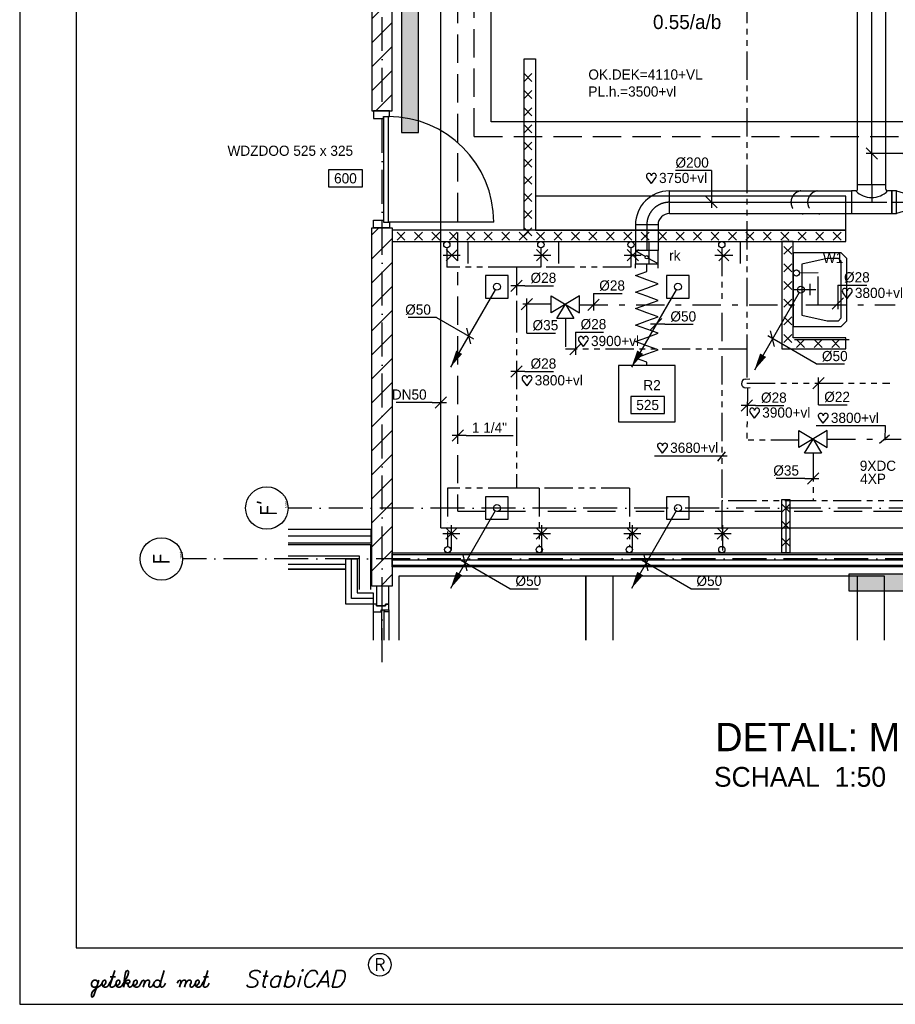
# Model space of a CAD drawing. Extents: x 25315 to 170951, y 867852 to 951952.
# Tile 1 of 119: x 25315 to 40797, y 867852 to 885252. Entities that reach past the tile are written whole.
import ezdxf
from ezdxf.enums import TextEntityAlignment as Align

# ---------------------------------------------------------------- set-up
doc = ezdxf.new("R2010")
doc.units = 0
doc.header["$LTSCALE"] = 100
for name, pattern in [('2322107', [2000, 1000, 1000]), ('2322108', [7, 5, -2]), ('2322109', [10, 5, -2, 1, -2]), ('2322110', [10, 5, -1, 1, -1, 1, -1]), ('2322111', [12, 5, -1, 1, -1, 1, -1, 1, -1]), ('CENTER2', [11.25, 7.5, -1.25, 1.25, -1.25]), ('CENTER4', [5, 3.125, -0.625, 0.625, -0.625]), ('DASHDOT', [9, 6, -1.5, 0, -1.5]), ('LURETOUR', [6, 4, -2])]:
    doc.linetypes.add(name, pattern=pattern)
doc.layers.get('0').update_dxf_attribs({"linetype": 'CONTINUOUS'})
for name, color, linetype in [('00KAD025', 2, 'CONTINUOUS'), ('00KAD070', 5, 'CONTINUOUS'), ('AL$7----_STRAMIEN', 1, 'DASHDOT'), ('ALN-----_BLOCKNAAM', 2, 'CONTINUOUS'), ('ALXAC---_LICHTBETON', 1, 'CONTINUOUS'), ('BOUW', 8, 'CONTINUOUS'), ('WL5233--', 4, 'CONTINUOUS'), ('WL524---', 4, 'CONTINUOUS'), ('WL531---', 4, 'CONTINUOUS'), ('WL532---', 4, 'CONTINUOUS'), ('WL5327--', 4, 'CONTINUOUS'), ('WL561---', 4, 'CONTINUOUS'), ('WL561---_AANVOER', 4, 'CONTINUOUS'), ('WL561---_RETOUR', 4, 'CONTINUOUS'), ('WL570---', 3, 'CONTINUOUS'), ('WL570---_HARTLIJN', 7, 'CONTINUOUS'), ('WL570---_RETOUR', 3, 'CONTINUOUS'), ('WM524---', 1, 'CONTINUOUS'), ('WM531---', 1, 'CONTINUOUS'), ('WM532---', 1, 'CONTINUOUS'), ('WM5327--', 1, 'CONTINUOUS'), ('WM561---', 1, 'CONTINUOUS'), ('WM570---', 1, 'CONTINUOUS')]:
    doc.layers.add(name, color=color, linetype=linetype)
doc.styles.add('BURO-018', font='BUROFONT.shx', dxfattribs={"height": 180})
doc.styles.add('BURO-025', font='BUROFONT.shx', dxfattribs={"height": 250})
doc.styles.add('BURO-035', font='BUROFONT.shx', dxfattribs={"height": 350})
doc.styles.add('BURO-050', font='BUROFONT.shx', dxfattribs={"height": 500})
doc.styles.add('ROMANS', font='romans', dxfattribs={"oblique": 15})
doc.styles.add('SCRIPTS', font='scripts')
doc.styles.get("Standard").update_dxf_attribs({"font": 'ISOCP'})
pattern_1 = [(45, (-3313.17, 792288.78), (-212.132, 212.132), [])]

# ---------------------------------------------------------------- blocks, each defined once
blk = doc.blocks.new('LU-1D-T-5A-C8FA5A1639D')
at = {"color": 0, "linetype": 'CONTINUOUS'}
for p, q in [((-141, 100), (-177.8, 100)), ((-177.8, 100), (-177.8, -100)), ((-125, 116), (-125, 157.3)), ((-125, 157.3), (125, 157.3)), ((125, 116), (125, 157.3)), ((177.8, 100), (141, 100)), ((177.8, -100), (177.8, 100)), ((-177.8, -100), (177.8, -100))]:
    blk.add_line(p, q, dxfattribs=at)
at = {"color": 0, "linetype": 'CONTINUOUS', "flags": 128}
for points in [[(-141, 100, 0.02182), (-139.2, 100.1, 0.037214), (-138.2, 100.2, 0.006436), (-136.1, 100.8, 0.02182), (-135.5, 101, 0.02182), (-134.2, 101.5, 0.02182), (-133, 102.1, 0.02182), (-131.8, 102.9, 0.02182), (-130.7, 103.7, 0.02182), (-129.7, 104.7, 0.02182), (-128.7, 105.7, 0.02182), (-127.9, 106.8, 0.02182), (-127.1, 108, 0.02182), (-126.5, 109.2, 0.02182), (-126, 110.5, 0.02182), (-125.8, 111.1, 0.006436), (-125.2, 113.2, 0.037214), (-125.1, 114.2, 0.02182), (-125, 116)], [(125, 116, 0.02182), (125.1, 114.2, 0.037214), (125.2, 113.2, 0.006436), (125.8, 111.1, 0.02182), (126, 110.5, 0.02182), (126.5, 109.2, 0.02182), (127.1, 108, 0.02182), (127.9, 106.8, 0.02182), (128.7, 105.7, 0.02182), (129.7, 104.7, 0.02182), (130.7, 103.7, 0.02182), (131.8, 102.9, 0.02182), (133, 102.1, 0.02182), (134.2, 101.5, 0.02182), (135.5, 101, 0.02182), (136.1, 100.8, 0.006436), (138.2, 100.2, 0.037214), (139.2, 100.1, 0.02182), (141, 100)]]:
    blk.add_lwpolyline(points, format="xyb", dxfattribs=at)
at = {"color": 0, "linetype": 'CONTINUOUS'}
blk.add_arc((0, 241), 199.4, 225, 315, dxfattribs=at)
at = {"layer": 'WL570---_HARTLIJN', "linetype": 'CENTER4'}
for p, q in [((0, 157.3), (0, 0)), ((-177.8, 0), (177.8, 0))]:
    blk.add_line(p, q, dxfattribs=at)
blk = doc.blocks.new('LU-1D-K-FA')
at = {"color": 0, "linetype": 'CONTINUOUS'}
for p, q in [((-0.5, 125), (0.5, 125)), ((-0.5, -125), (0.5, -125))]:
    blk.add_line(p, q, dxfattribs=at)
at = {"layer": 'WL570---_HARTLIJN', "linetype": 'CENTER2'}
blk.add_line((-0.5, 0), (0.5, 0), dxfattribs=at)
blk = doc.blocks.new('*U279')
at = {"layer": 'ALXAC---_LICHTBETON', "color": 0}
for p, q in [((17649.8, 44834.1), (17719.8, 44904.1)), ((17719.8, 44834.1), (17649.8, 44904.1)), ((17804, 44834.1), (17874, 44904.1)), ((17874, 44834.1), (17804, 44904.1)), ((17958.3, 44834.1), (18028.3, 44904.1)), ((18028.3, 44834.1), (17958.3, 44904.1)), ((18112.5, 44834.1), (18182.5, 44904.1)), ((18182.5, 44834.1), (18112.5, 44904.1)), ((18266.7, 44834.1), (18336.7, 44904.1)), ((18336.7, 44834.1), (18266.7, 44904.1)), ((18420.9, 44834.1), (18490.9, 44904.1)), ((18490.9, 44834.1), (18420.9, 44904.1)), ((18575.2, 44834.1), (18645.2, 44904.1)), ((18645.2, 44834.1), (18575.2, 44904.1)), ((18729.4, 44834.1), (18799.4, 44904.1)), ((18799.4, 44834.1), (18729.4, 44904.1)), ((18883.6, 44834.1), (18953.6, 44904.1)), ((18953.6, 44834.1), (18883.6, 44904.1)), ((19037.9, 44834.1), (19107.9, 44904.1)), ((19107.9, 44834.1), (19037.9, 44904.1)), ((19192.1, 44834.1), (19262.1, 44904.1)), ((19262.1, 44834.1), (19192.1, 44904.1)), ((19346.3, 44834.1), (19416.3, 44904.1)), ((19416.3, 44834.1), (19346.3, 44904.1)), ((19500.6, 44834.1), (19570.6, 44904.1)), ((19570.6, 44834.1), (19500.6, 44904.1)), ((19654.8, 44834.1), (19724.8, 44904.1)), ((19724.8, 44834.1), (19654.8, 44904.1)), ((19809, 44834.1), (19879, 44904.1)), ((19879, 44834.1), (19809, 44904.1)), ((19963.3, 44834.1), (20033.3, 44904.1)), ((20033.3, 44834.1), (19963.3, 44904.1)), ((20117.5, 44834.1), (20187.5, 44904.1)), ((20187.5, 44834.1), (20117.5, 44904.1)), ((20271.7, 44834.1), (20341.7, 44904.1)), ((20341.7, 44834.1), (20271.7, 44904.1)), ((20425.9, 44834.1), (20495.9, 44904.1)), ((20495.9, 44834.1), (20425.9, 44904.1)), ((20580.2, 44834.1), (20650.2, 44904.1)), ((20650.2, 44834.1), (20580.2, 44904.1)), ((20734.4, 44834.1), (20804.4, 44904.1)), ((20804.4, 44834.1), (20734.4, 44904.1)), ((20888.6, 44834.1), (20958.6, 44904.1)), ((20958.6, 44834.1), (20888.6, 44904.1)), ((21042.9, 44834.1), (21112.9, 44904.1)), ((21112.9, 44834.1), (21042.9, 44904.1)), ((21197.1, 44834.1), (21267.1, 44904.1)), ((21267.1, 44834.1), (21197.1, 44904.1)), ((21351.3, 44834.1), (21421.3, 44904.1)), ((21421.3, 44834.1), (21351.3, 44904.1)), ((21505.6, 44834.1), (21575.6, 44904.1)), ((21575.6, 44834.1), (21505.6, 44904.1))]:
    blk.add_line(p, q, dxfattribs=at)
blk = doc.blocks.new('LDV2121')
at = {"color": 0, "linetype": 'CONTINUOUS'}
blk.add_line((-0.25, -0.43), (-6.75, -11.69), dxfattribs=at)
blk.add_lwpolyline([(-6.75, -11.69, 0, 1, 0), (-5.5, -9.53, 1, 1, 0)], format="xyseb", dxfattribs=at)
blk.add_circle((0, 0), 0.5, dxfattribs=at)
blk = doc.blocks.new('LU-1D-K-C8')
at = {"color": 0, "linetype": 'CONTINUOUS'}
for p, q in [((-0.5, 100), (0.5, 100)), ((-0.5, -100), (0.5, -100))]:
    blk.add_line(p, q, dxfattribs=at)
at = {"layer": 'WL570---_HARTLIJN', "linetype": 'CENTER2'}
blk.add_line((-0.5, 0), (0.5, 0), dxfattribs=at)
blk = doc.blocks.new('HART')
at = {"color": 1}
for q in [(-39.7, 52.4), (39.7, 52.4)]:
    blk.add_line((0, 0), q, dxfattribs=at)
for centre, start, end in [((-22.1, 65.7), 0, 217.18669), ((22.1, 65.7), 322.81331, 180)]:
    blk.add_arc(centre, 22.1, start, end, dxfattribs=at)
blk = doc.blocks.new('3048303')
at = {"color": 0, "linetype": 'CONTINUOUS'}
for p, q in [((-2.5, 1.5), (2.5, -1.5)), ((-2.5, -1.5), (-2.5, 1.5)), ((2.5, 1.5), (-2.5, -1.5)), ((-1.5, -2.5), (0, 0)), ((0, 0), (1.5, -2.5)), ((2.5, -1.5), (2.5, 1.5)), ((1.5, -2.5), (-1.5, -2.5))]:
    blk.add_line(p, q, dxfattribs=at)
at = {"color": 0, "linetype": 'CONTINUOUS', "style": 'BURO-018', "flags": 1}
blk.add_attdef('CV_MATCODE', (0, 0), '', height=1.8, dxfattribs=at)
blk = doc.blocks.new('LU-1D-B--1-C85AC8')
at = {"color": 0, "linetype": 'CONTINUOUS'}
for p, q in [((-200, -100), (-200, 100)), ((-100, -200), (100, -200))]:
    blk.add_line(p, q, dxfattribs=at)
for radius in [300, 100]:
    blk.add_arc((-200, -200), radius, 0, 90, dxfattribs=at)
at = {"layer": 'WL570---_HARTLIJN', "linetype": 'CENTER4'}
blk.add_arc((-200, -200), 200, 0, 90, dxfattribs=at)
blk = doc.blocks.new('LU-1D-KL-C874')
at = {"color": 0, "linetype": 'CONTINUOUS'}
for p, q in [((-58.2, 100), (-58.2, -100)), ((58.2, 100), (-58.2, 100)), ((50.9, 87.4), (7.3, 12.6)), ((58.2, -100), (58.2, 100)), ((-7.3, -12.6), (-50.9, -87.4)), ((-58.2, -100), (58.2, -100))]:
    blk.add_line(p, q, dxfattribs=at)
blk.add_circle((0, 0), 14.6, dxfattribs=at)
blk = doc.blocks.new('LU-1D-F-C8359')
at = {"color": 0, "linetype": 'CONTINUOUS'}
for p, q in [((-400.4, 0), (-364, 100)), ((-364, 100), (-327.6, 0)), ((-254.8, 0), (-218.4, 100)), ((-218.4, 100), (-182, 0)), ((-109.2, 0), (-72.8, 100)), ((-72.8, 100), (-36.4, 0)), ((36.4, 0), (72.8, 100)), ((72.8, 100), (109.2, 0)), ((182, 0), (218.4, 100)), ((218.4, 100), (254.8, 0)), ((327.6, 0), (364, 100)), ((364, 100), (400.4, 0)), ((-428.7, 0), (-400.4, 0)), ((-327.6, 0), (-291.2, -100)), ((-291.2, -100), (-254.8, 0)), ((-182, 0), (-145.6, -100)), ((-145.6, -100), (-109.2, 0)), ((-36.4, 0), (0, -100)), ((0, -100), (36.4, 0)), ((109.2, 0), (145.6, -100)), ((145.6, -100), (182, 0)), ((254.8, 0), (291.2, -100)), ((291.2, -100), (327.6, 0)), ((400.4, 0), (428.7, 0))]:
    blk.add_line(p, q, dxfattribs=at)
blk = doc.blocks.new('LU-ORND')
at = {"color": 0, "linetype": 'CONTINUOUS'}
for p, q in [((-3, 1.5), (-3, -1.5)), ((3, 1.5), (-3, 1.5)), ((3, -1.5), (3, 1.5)), ((-3, -1.5), (3, -1.5))]:
    blk.add_line(p, q, dxfattribs=at)
blk = doc.blocks.new('LU-ORNAM-1F41F400')
at = {"color": 0, "linetype": 'CONTINUOUS'}
for p, q in [((250, 250), (-250, 250)), ((-250, 250), (-250, -250)), ((250, -250), (250, 250)), ((-250, -250), (250, -250))]:
    blk.add_line(p, q, dxfattribs=at)
blk = doc.blocks.new('*U278')
at = {"layer": 'ALXAC---_LICHTBETON', "color": 0}
for p, q in [((21193.8, 45734.1), (21263.8, 45804.1)), ((21263.8, 45734.1), (21193.8, 45804.1)), ((21349.3, 45734.1), (21419.3, 45804.1)), ((21419.3, 45734.1), (21349.3, 45804.1)), ((21504.9, 45734.1), (21574.9, 45804.1)), ((21574.9, 45734.1), (21504.9, 45804.1)), ((21152.7, 45689.6), (21082.7, 45759.6)), ((21152.7, 45759.6), (21082.7, 45689.6)), ((21152.7, 45534.1), (21082.7, 45604.1)), ((21152.7, 45604.1), (21082.7, 45534.1)), ((21152.7, 45378.5), (21082.7, 45448.5)), ((21152.7, 45448.5), (21082.7, 45378.5)), ((21152.7, 45223), (21082.7, 45293)), ((21152.7, 45293), (21082.7, 45223)), ((21152.7, 45067.4), (21082.7, 45137.4)), ((21152.7, 45137.4), (21082.7, 45067.4)), ((21152.7, 44911.9), (21082.7, 44981.9)), ((21152.7, 44981.9), (21082.7, 44911.9))]:
    blk.add_line(p, q, dxfattribs=at)
blk = doc.blocks.new('*U282')
at = {"layer": 'ALXAC---_LICHTBETON', "color": 0}
for p, q in [((29008.7, 70281.1), (28938.7, 70351.1)), ((29008.7, 70351.1), (28938.7, 70281.1)), ((29008.7, 70131.1), (28938.7, 70201.1)), ((29008.7, 70201.1), (28938.7, 70131.1)), ((29008.7, 69981.1), (28938.7, 70051.1)), ((29008.7, 70051.1), (28938.7, 69981.1))]:
    blk.add_line(p, q, dxfattribs=at)
blk = doc.blocks.new('LU-1D-VCH-C864A928')
at = {"color": 0, "linetype": 'CONTINUOUS'}
for p, q in [((40, 100), (0, 100)), ((0, 100), (0, -100)), ((40, 100), (209, 50)), ((40, -100), (40, 100)), ((209, 50), (209, -50)), ((209, -50), (40, -100)), ((0, -100), (40, -100))]:
    blk.add_line(p, q, dxfattribs=at)
at = {"layer": 'WL570---_HARTLIJN', "linetype": 'CENTER4'}
blk.add_line((0, 0), (209, 0), dxfattribs=at)
blk = doc.blocks.new('CVHATCH1')
at = {"color": 0, "linetype": 'CONTINUOUS'}
blk.add_solid([(-0.5, -0.5), (0.5, -0.5), (-0.5, 0.5), (0.5, 0.5)], dxfattribs=at)
blk = doc.blocks.new('2322401')
at = {"color": 0, "linetype": 'CONTINUOUS'}
for p, q in [((-0.5, 0.5, 1), (-0.5, 0.5)), ((-0.5, 0.5, 1), (-0.5, -0.5, 1)), ((0.5, 0.5, 1), (-0.5, 0.5, 1)), ((0.5, 0.5), (-0.5, 0.5)), ((-0.5, 0.5), (-0.5, -0.5)), ((0.5, 0.5, 1), (0.5, 0.5)), ((0.5, -0.5, 1), (0.5, 0.5, 1)), ((0.5, -0.5), (0.5, 0.5)), ((-0.5, -0.5, 1), (-0.5, -0.5)), ((-0.5, -0.5, 1), (0.5, -0.5, 1)), ((-0.5, -0.5), (0.5, -0.5)), ((0.5, -0.5, 1), (0.5, -0.5))]:
    blk.add_line(p, q, dxfattribs=at)
blk = doc.blocks.new('1010')
at = {"layer": 'AL$7----_STRAMIEN', "color": 7, "linetype": 'CONTINUOUS'}
blk.add_circle((0, 750), 750, dxfattribs=at)
at = {"layer": 'ALN-----_BLOCKNAAM', "linetype": 'CONTINUOUS'}
blk.add_text('1010', height=100, dxfattribs=at).set_placement((0, 0))
blk = doc.blocks.new('*U323', base_point=(8442.8, 7253.7))
at = {"color": 0, "linetype": 'CONTINUOUS'}
for p, q in [((8461.1, 7185.4), (8424.5, 7322)), ((8836.6, 7026.3), (8399.5, 7278.7)), ((8836.6, 7026.3), (9086.6, 7026.3))]:
    blk.add_line(p, q, dxfattribs=at)
at = {"color": 0, "linetype": 'CONTINUOUS', "style": 'BURO-018'}
blk.add_text('%%c50', height=90, dxfattribs=at).set_placement((8886.6, 7051.3))
blk = doc.blocks.new('*U324', base_point=(6872, 9259.4))
at = {"color": 0, "linetype": 'CONTINUOUS'}
for p, q in [((6589.2, 9422.7), (6339.2, 9422.7)), ((6589.2, 9422.7), (6915.3, 9234.4)), ((6853.7, 9327.7), (6890.3, 9191.1))]:
    blk.add_line(p, q, dxfattribs=at)
at = {"color": 0, "linetype": 'CONTINUOUS', "style": 'BURO-018'}
blk.add_text('%%c50', height=90, dxfattribs=at).set_placement((6539.2, 9447.7), align=Align.RIGHT)
blk = doc.blocks.new('*U325', base_point=(8531.5, 9362.6))
at = {"color": 0, "linetype": 'CONTINUOUS'}
for p, q in [((8581.5, 9412.6), (8481.5, 9312.6)), ((8606.5, 9362.6), (8481.5, 9362.6)), ((8606.5, 9362.6), (8856.5, 9362.6))]:
    blk.add_line(p, q, dxfattribs=at)
at = {"color": 0, "linetype": 'CONTINUOUS', "style": 'BURO-018'}
blk.add_text('%%c50', height=90, dxfattribs=at).set_placement((8656.5, 9387.6))
blk = doc.blocks.new('*U326', base_point=(9559.6, 9235.5))
at = {"color": 0, "linetype": 'CONTINUOUS'}
for p, q in [((9946.1, 9012.3), (9516.3, 9260.5)), ((9577.9, 9167.2), (9541.3, 9303.8)), ((9946.1, 9012.3), (10196.1, 9012.3))]:
    blk.add_line(p, q, dxfattribs=at)
at = {"color": 0, "linetype": 'CONTINUOUS', "style": 'BURO-018'}
blk.add_text('%%c50', height=90, dxfattribs=at).set_placement((9996.1, 9037.3))
blk = doc.blocks.new('*U327', base_point=(7355.9, 9539.5))
at = {"color": 0, "linetype": 'CONTINUOUS'}
for p, q in [((7305.9, 9489.5), (7405.9, 9589.5)), ((7355.9, 9285), (7355.9, 9589.5)), ((7355.9, 9285), (7609.1, 9285))]:
    blk.add_line(p, q, dxfattribs=at)
at = {"color": 0, "linetype": 'CONTINUOUS', "style": 'BURO-018'}
blk.add_text('%%C35', height=90, dxfattribs=at).set_placement((7405.9, 9310))
blk = doc.blocks.new('*U328', base_point=(7295.1, 9703.4))
at = {"color": 0, "linetype": 'CONTINUOUS'}
for p, q in [((7345.1, 9753.4), (7245.1, 9653.4)), ((7370.1, 9703.4), (7245.1, 9703.4)), ((7370.1, 9703.4), (7623.2, 9703.4))]:
    blk.add_line(p, q, dxfattribs=at)
at = {"color": 0, "linetype": 'CONTINUOUS', "style": 'BURO-018'}
blk.add_text('%%C28', height=90, dxfattribs=at).set_placement((7420.1, 9728.4))
blk = doc.blocks.new('*U329', base_point=(7295.1, 8946))
at = {"color": 0, "linetype": 'CONTINUOUS'}
for p, q in [((7345.1, 8996), (7245.1, 8896)), ((7370.1, 8946), (7245.1, 8946)), ((7370.1, 8946), (7623.2, 8946))]:
    blk.add_line(p, q, dxfattribs=at)
at = {"color": 0, "linetype": 'CONTINUOUS', "style": 'BURO-018'}
blk.add_text('%%C28', height=90, dxfattribs=at).set_placement((7420.1, 8971))
blk = doc.blocks.new('*U330', base_point=(9020.7, 10540.8))
at = {"color": 0, "linetype": 'CONTINUOUS'}
for p, q in [((9020.7, 10722.1), (8700.7, 10722.1)), ((9020.7, 10722.1), (9020.7, 10390.8)), ((8970.8, 10490.7), (9070.5, 10391))]:
    blk.add_line(p, q, dxfattribs=at)
at = {"layer": 'WM570---', "linetype": 'CONTINUOUS', "style": 'BURO-018'}
blk.add_text('%%c200', height=90, dxfattribs=at).set_placement((8995.7, 10747.1), align=Align.RIGHT)
blk = doc.blocks.new('*U336', base_point=(9918.3, 8001.2))
at = {"color": 0, "linetype": 'CONTINUOUS'}
for p, q in [((9968.3, 8051.2), (9868.3, 7951.2)), ((9843.3, 8001.2), (9590.1, 8001.2)), ((9843.3, 8001.2), (9968.3, 8001.2))]:
    blk.add_line(p, q, dxfattribs=at)
at = {"color": 0, "linetype": 'CONTINUOUS', "style": 'BURO-018'}
blk.add_text('%%C35', height=90, dxfattribs=at).set_placement((9793.3, 8026.2), align=Align.RIGHT)
blk = doc.blocks.new('*U337', base_point=(9332.3, 8644.8))
at = {"color": 0, "linetype": 'CONTINUOUS'}
for p, q in [((9382.3, 8694.8), (9282.3, 8594.8)), ((9407.3, 8644.8), (9282.3, 8644.8)), ((9407.3, 8644.8), (9660.4, 8644.8))]:
    blk.add_line(p, q, dxfattribs=at)
at = {"color": 0, "linetype": 'CONTINUOUS', "style": 'BURO-018'}
blk.add_text('%%C28', height=90, dxfattribs=at).set_placement((9457.3, 8669.8))
blk = doc.blocks.new('*U338', base_point=(9966.4, 8841.7))
at = {"color": 0, "linetype": 'CONTINUOUS'}
for p, q in [((10016.4, 8891.7), (9916.4, 8791.7)), ((9966.4, 8651.7), (9966.4, 8891.7)), ((9966.4, 8651.7), (10218.4, 8651.7))]:
    blk.add_line(p, q, dxfattribs=at)
at = {"color": 0, "linetype": 'CONTINUOUS', "style": 'BURO-018'}
blk.add_text('%%C22', height=90, dxfattribs=at).set_placement((10016.4, 8676.7))
blk = doc.blocks.new('*U350', base_point=(7977.3, 9535.6))
at = {"color": 0, "linetype": 'CONTINUOUS'}
for p, q in [((8027.3, 9585.6), (7927.3, 9485.6)), ((7977.3, 9635.6), (7977.3, 9485.6)), ((7977.3, 9635.6), (8230.4, 9635.6))]:
    blk.add_line(p, q, dxfattribs=at)
at = {"color": 0, "linetype": 'CONTINUOUS', "style": 'BURO-018'}
blk.add_text('%%C28', height=90, dxfattribs=at).set_placement((8027.3, 9660.6))
blk = doc.blocks.new('*U321', base_point=(10561, 12448.5))
at = {"color": 0, "linetype": 'CONTINUOUS'}
for p, q in [((10711, 12448.5), (10386, 12448.5)), ((10485.9, 12398.6), (10386.2, 12498.3)), ((10711, 12448.5), (11031, 12448.5))]:
    blk.add_line(p, q, dxfattribs=at)
at = {"layer": 'WM570---', "linetype": 'CONTINUOUS', "style": 'BURO-018'}
blk.add_text('%%c250', height=90, dxfattribs=at).set_placement((10736, 12473.5))
blk = doc.blocks.new('*U355', base_point=(6626.3, 8672.2))
at = {"color": 0, "linetype": 'CONTINUOUS'}
for p, q in [((6676.3, 8722.2), (6576.3, 8622.2)), ((6551.3, 8672.2), (6231.4, 8672.2)), ((6551.3, 8672.2), (6676.3, 8672.2))]:
    blk.add_line(p, q, dxfattribs=at)
at = {"color": 0, "linetype": 'CONTINUOUS', "style": 'BURO-018'}
blk.add_text('DN50', height=90, dxfattribs=at).set_placement((6501.3, 8697.2), align=Align.RIGHT)
blk = doc.blocks.new('*U356', base_point=(6776.3, 8379.2))
at = {"color": 0, "linetype": 'CONTINUOUS'}
for p, q in [((6826.3, 8429.2), (6726.3, 8329.2)), ((6851.3, 8379.2), (6726.3, 8379.2)), ((6851.3, 8379.2), (7266.3, 8379.2))]:
    blk.add_line(p, q, dxfattribs=at)
at = {"color": 0, "linetype": 'CONTINUOUS', "style": 'BURO-018'}
blk.add_text('1 1/4"', height=90, dxfattribs=at).set_placement((6901.3, 8404.2))
blk = doc.blocks.new('LDS')
at = {"color": 0, "linetype": 'CONTINUOUS'}
for p, q in [((0, 1), (1, 1)), ((0, -1), (1, -1))]:
    blk.add_line(p, q, dxfattribs=at)
blk.add_arc((0, 0), 1, 90, 270, dxfattribs=at)

msp = doc.modelspace()

# ---------------------------------------------------------------- hatches: boundary and pattern name
at = {"layer": 'BOUW'}
h = msp.add_hatch(dxfattribs=at)
h.set_pattern_fill('PREFBET', color=256, scale=2, style=0)
h.set_pattern_definition(pattern_1)
h.paths.add_polyline_path([(31542.2, 893500.2), (31542.2, 883640.9), (31902.2, 883640.9), (31902.2, 893500.2)])
h = msp.add_hatch(dxfattribs=at)
h.set_pattern_fill('PREFBET', color=256, scale=2, style=0)
h.set_pattern_definition(pattern_1)
h.paths.add_polyline_path([(31542.2, 875242.7), (31542.2, 881572.9), (31902.2, 881572.9), (31902.2, 875242.7)])

# ---------------------------------------------------------------- linework, layer by layer
at = {"layer": '00KAD025', "linetype": 'CONTINUOUS'}
for p, q in [((25314.7, 951952.4), (25314.7, 867852.4)), ((25314.7, 867852.4), (170950.7, 867852.4))]:
    msp.add_line(p, q, dxfattribs=at)
msp.add_circle((31682.8, 868552.4), 200, dxfattribs=at)
at = {"layer": '00KAD070', "linetype": 'CONTINUOUS'}
for p, q in [((26314.7, 950952.4), (26314.7, 868852.4)), ((26314.7, 868852.4), (169950.7, 868852.4))]:
    msp.add_line(p, q, dxfattribs=at)
at = {"layer": 'AL$7----_STRAMIEN', "color": 1}
for p, q in [((31722.2, 873897.9), (31722.2, 910393.7)), ((49381.8, 876622.7), (30058.9, 876622.7)), ((47519, 875722.7), (28196.1, 875722.7))]:
    msp.add_line(p, q, dxfattribs=at)
at = {"layer": 'BOUW'}
for p, q in [((34232.2, 881532.9), (34232.2, 884562.9)), ((34232.2, 884562.9), (34432.2, 884562.9)), ((34432.2, 884562.9), (34432.2, 881532.9)), ((34372.2, 884161.4), (34232.2, 884301.4)), ((34372.2, 884301.4), (34232.2, 884161.4)), ((34372.2, 883858.4), (34232.2, 883998.4)), ((34372.2, 883998.4), (34232.2, 883858.4)), ((31851.2, 883640.9), (31573.2, 883640.9)), ((31573.2, 883640.9), (31573.2, 883506.9)), ((31851.2, 883540.9), (31851.2, 883640.9)), ((34372.2, 883555.4), (34232.2, 883695.4)), ((34372.2, 883695.4), (34232.2, 883555.4)), ((31573.2, 883506.9), (31749.2, 883506.9)), ((31749.2, 883506.9), (31749.2, 883540.9)), ((31749.2, 883540.9), (31851.2, 883540.9)), ((31749.2, 883540.9), (31749.2, 881672.9)), ((31829.2, 883540.9), (31829.2, 881672.9)), ((34372.2, 883252.4), (34232.2, 883392.4)), ((34372.2, 883392.4), (34232.2, 883252.4)), ((34372.2, 882949.4), (34232.2, 883089.4)), ((34372.2, 883089.4), (34232.2, 882949.4)), ((34372.2, 882646.4), (34232.2, 882786.4)), ((34372.2, 882786.4), (34232.2, 882646.4)), ((34372.2, 882343.4), (34232.2, 882483.4)), ((34372.2, 882483.4), (34232.2, 882343.4)), ((34372.2, 882040.4), (34232.2, 882180.4)), ((34372.2, 882180.4), (34232.2, 882040.4)), ((34372.2, 881737.4), (34232.2, 881877.4)), ((34372.2, 881877.4), (34232.2, 881737.4)), ((31573.2, 881572.9), (31573.2, 881706.9)), ((31573.2, 881706.9), (31749.2, 881706.9)), ((31749.2, 881706.9), (31749.2, 881672.9)), ((31749.2, 881672.9), (31851.2, 881672.9)), ((33697.2, 881672.9), (31829.2, 881672.9)), ((31851.2, 881672.9), (31851.2, 881572.9)), ((31851.2, 881572.9), (31573.2, 881572.9)), ((34372.2, 881434.4), (34232.2, 881574.4)), ((34372.2, 881574.4), (34232.2, 881434.4)), ((34432.2, 881532.9), (34232.2, 881532.9)), ((33238.7, 881332.9), (33238.7, 880942.9)), ((32853.7, 881192.9), (33053.7, 880992.9)), ((32853.7, 880992.9), (33053.7, 881192.9)), ((34453.7, 881192.9), (34653.7, 880992.9)), ((34453.7, 880992.9), (34653.7, 881192.9)), ((39592.2, 881132.9), (38992.2, 881132.9)), ((38992.2, 881132.9), (38992.2, 879832.9)), ((39842.2, 881132.9), (39592.2, 881132.9)), ((39942.2, 881032.9), (39842.2, 881132.9)), ((32803.7, 881092.9), (33103.7, 881092.9)), ((39592.2, 881032.9), (39142.2, 880932.9)), ((39792.2, 881032.9), (39592.2, 881032.9)), ((39842.2, 880982.9), (39792.2, 881032.9)), ((39842.2, 879982.9), (39842.2, 880982.9)), ((39942.2, 879932.9), (39942.2, 881032.9)), ((39142.2, 880932.9), (39142.2, 880032.9)), ((38992.2, 880482.9), (39392.2, 880482.9)), ((39292.2, 880382.9), (39292.2, 880582.9)), ((39142.2, 880032.9), (39592.2, 879932.9)), ((39592.2, 879932.9), (39792.2, 879932.9)), ((39792.2, 879932.9), (39842.2, 879982.9)), ((39842.2, 879832.9), (39942.2, 879932.9)), ((38992.2, 879832.9), (39592.2, 879832.9)), ((39592.2, 879832.9), (39842.2, 879832.9)), ((38792.2, 875952.8), (38792.2, 876690.9)), ((38792.2, 876690.9), (38792.2, 876690.9)), ((30058.9, 876249.7), (31522.2, 876249.7)), ((31522.2, 876249.7), (31522.2, 875999.7)), ((32847.2, 876270.9), (33047.2, 876070.9)), ((32847.2, 876070.9), (33047.2, 876270.9)), ((32947.2, 875870.9), (32947.2, 876320.9)), ((34447.2, 876270.9), (34647.2, 876070.9)), ((34447.2, 876070.9), (34647.2, 876270.9)), ((34547.2, 875870.9), (34547.2, 876320.9)), ((36047.2, 876270.9), (36247.2, 876070.9)), ((36047.2, 876070.9), (36247.2, 876270.9)), ((36147.2, 875870.9), (36147.2, 876320.9)), ((37647.2, 876270.9), (37847.2, 876070.9)), ((37647.2, 876070.9), (37847.2, 876270.9)), ((37747.2, 875870.9), (37747.2, 876320.9)), ((31522.2, 876124.7), (30058.9, 876124.7)), ((32797.2, 876170.9), (33097.2, 876170.9)), ((34397.2, 876170.9), (34697.2, 876170.9)), ((35997.2, 876170.9), (36297.2, 876170.9)), ((37597.2, 876170.9), (37897.2, 876170.9)), ((31522.2, 875999.7), (30058.9, 875999.7)), ((31522.2, 875974.7), (30058.9, 875974.7)), ((31522.2, 875182.7), (31522.2, 875974.7)), ((31322.2, 875774.7), (30058.9, 875774.7)), ((31322.2, 875182.7), (31322.2, 875774.7)), ((31902.2, 875832.8), (45372.2, 875832.8)), ((31902.2, 875582.8), (31902.2, 875832.8)), ((31902.2, 875802.8), (45402.2, 875802.8)), ((30058.9, 875630.6), (31082.2, 875630.9)), ((31082.2, 875722.7), (31282.2, 875722.7)), ((31082.2, 874922.7), (31082.2, 875722.7)), ((31182.2, 875022.7), (31182.2, 875722.7)), ((31182.2, 875022.7), (31182.2, 875722.7)), ((31182.2, 875022.7), (31182.2, 875722.7)), ((31282.2, 875722.7), (31282.2, 875122.7)), ((31902.2, 875707.8), (45497.2, 875707.8)), ((31902.2, 875612.8), (45592.2, 875612.8)), ((45622.2, 875582.8), (31902.2, 875582.8)), ((30058.9, 875550.6), (31082.2, 875550.9)), ((30058.9, 875542.7), (31082.2, 875542.7)), ((32022.2, 875422.9), (35322.2, 875422.9)), ((32022.2, 874287.4), (32022.2, 875422.9)), ((35322.2, 875422.9), (40602.2, 875422.9)), ((35322.2, 875422.9), (35322.2, 874287.4)), ((35322.2, 874287.4), (35322.2, 875422.9)), ((35802.2, 875422.9), (35802.2, 874287.4)), ((40122.2, 875422.9), (40122.2, 874287.4)), ((40602.2, 875422.9), (40602.2, 874287.4)), ((31840.2, 875242.7), (31621.2, 875242.7)), ((31621.2, 875242.7), (31621.2, 874894.8)), ((31840.2, 874922.8), (31840.2, 875242.7)), ((31282.2, 875122.7), (31562.2, 875122.7)), ((31562.2, 875122.7), (31562.2, 874922.7)), ((31562.2, 874922.7), (31082.2, 874922.7)), ((31562.2, 875022.7), (31182.2, 875022.7)), ((31562.2, 875022.7), (31182.2, 875022.7)), ((31502.2, 875022.7), (31182.2, 875022.7)), ((31621.2, 874922.8), (31562.2, 874922.8)), ((31562.2, 874922.8), (31562.2, 874788.8)), ((31621.2, 874894.8), (31621.2, 874922.8)), ((31781.2, 874894.8), (31621.2, 874894.8)), ((31621.2, 874894.8), (31781.2, 874894.8)), ((31840.2, 874922.8), (31781.2, 874922.8)), ((31781.2, 874922.8), (31781.2, 874894.8)), ((31781.2, 874894.8), (31781.2, 874922.8)), ((31781.2, 874922.8), (31840.2, 874922.8)), ((31840.2, 874822.8), (31840.2, 874922.8)), ((31562.2, 874788.8), (31706.2, 874788.8)), ((31562.2, 874788.8), (31562.2, 874287.4)), ((31706.2, 874788.8), (31706.2, 874822.8)), ((31706.2, 874822.8), (31764.2, 874822.8)), ((31706.2, 874788.8), (31706.2, 874822.8)), ((31706.2, 874822.8), (31840.2, 874822.8)), ((31714.2, 874788.8), (31706.2, 874788.8)), ((31756.2, 874814.8), (31714.2, 874814.8)), ((31714.2, 874814.8), (31714.2, 874788.8)), ((31756.2, 874814.8), (31714.2, 874814.8)), ((31714.2, 874814.8), (31714.2, 874287.4)), ((31756.2, 874788.8), (31756.2, 874814.8)), ((31756.2, 874287.4), (31756.2, 874814.8)), ((31764.2, 874788.8), (31756.2, 874788.8)), ((31764.2, 874822.8), (31764.2, 874788.8)), ((31764.2, 874822.8), (31840.2, 874822.8)), ((31764.2, 874788.8), (31764.2, 874822.8)), ((31840.2, 874788.8), (31764.2, 874788.8)), ((31840.2, 874822.8), (31840.2, 874788.8)), ((31840.2, 874788.8), (31840.2, 874287.4))]:
    msp.add_line(p, q, dxfattribs=at)
at = {"layer": 'BOUW', "color": 1}
for p, q in [((39779.5, 880560), (39779.5, 880135.7)), ((39779.5, 880560), (40296, 880560)), ((39879.5, 880335.7), (39679.5, 880135.7))]:
    msp.add_line(p, q, dxfattribs=at)
at = {"layer": 'BOUW'}
for points in [[(31542.2, 893500.2), (31542.2, 883640.9), (31902.2, 883640.9), (31902.2, 893500.2)], [(34432.2, 881532.9), (39922.2, 881532.9), (39922.2, 882132.9), (34432.2, 882132.9)], [(31542.2, 875242.7), (31542.2, 881572.9), (31902.2, 881572.9), (31902.2, 875242.7)], [(39922.2, 881532.9), (31902.2, 881532.9), (31902.2, 881332.9), (39922.2, 881332.9)], [(39922.2, 879632.9), (38992.2, 879632.9), (38992.2, 881332.9), (38792.2, 881332.9), (38792.2, 879432.9), (39922.2, 879432.9)], [(38792.2, 875832.8), (38792.2, 876770.9), (38932.2, 876770.9), (38932.2, 875832.8)]]:
    msp.add_lwpolyline(points, close=True, dxfattribs=at)
for points in [[(34838.7, 881332.9), (34838.7, 880942.9)], [(36438.7, 881332.9), (36438.7, 880942.9)], [(38052.1, 881332.9), (38052.1, 880942.9)], [(36053.7, 880992.9), (36253.7, 881192.9)], [(36053.7, 881192.9), (36253.7, 880992.9)], [(37653.7, 881192.9), (37853.7, 880992.9)], [(37673.7, 880992.9), (37873.7, 881192.9)], [(34403.7, 881092.9), (34703.7, 881092.9)], [(36003.7, 881092.9), (36303.7, 881092.9)], [(37603.7, 881092.9), (37903.7, 881092.9)], [(37623.7, 881092.9), (37923.7, 881092.9)], [(38862.2, 876770.9), (38862.2, 875832.8)]]:
    msp.add_lwpolyline(points, dxfattribs=at)
msp.add_arc((31829.2, 881672.9), 1868, 0, 90, dxfattribs=at)
at = {"layer": 'WL5233--', "color": 3}
for p, q in [((33953.7, 880732.9), (33553.7, 880732.9)), ((33553.7, 880732.9), (33553.7, 880332.9)), ((33953.7, 880332.9), (33953.7, 880732.9)), ((37153.7, 880732.9), (36753.7, 880732.9)), ((36753.7, 880732.9), (36753.7, 880332.9)), ((37153.7, 880332.9), (37153.7, 880732.9)), ((33553.7, 880332.9), (33953.7, 880332.9)), ((36753.7, 880332.9), (37153.7, 880332.9)), ((33553.7, 876822.7), (33553.7, 876422.7)), ((33953.7, 876822.7), (33553.7, 876822.7)), ((33953.7, 876422.7), (33953.7, 876822.7)), ((37153.7, 876822.7), (36753.7, 876822.7)), ((36753.7, 876822.7), (36753.7, 876422.7)), ((37153.7, 876422.7), (37153.7, 876822.7)), ((33553.7, 876422.7), (33953.7, 876422.7)), ((36753.7, 876422.7), (37153.7, 876422.7))]:
    msp.add_line(p, q, dxfattribs=at)
at = {"layer": 'WL531---', "linetype": '2322109'}
for p, q in [((39103.5, 880777.4), (39432.4, 880783.4)), ((39432.4, 880214.9), (39432.4, 880783.4)), ((34713, 880222.8), (34097.4, 880222.8)), ((35213, 880214.9), (39432.4, 880214.9)), ((39432.4, 880214.9), (40794.5, 880214.9)), ((39593.7, 877841.1), (40899.3, 877841.1))]:
    msp.add_line(p, q, dxfattribs=at)
at = {"layer": 'WL531---', "color": 1}
for p, q in [((39396.5, 878080), (40620.1, 878080)), ((40620.1, 878080), (40609.7, 877820.9)), ((40516.4, 877769.1), (40692.7, 877914.2)), ((36540.7, 877541.9), (37826.5, 877541.9)), ((37660.6, 877448.6), (37795.4, 877614.4))]:
    msp.add_line(p, q, dxfattribs=at)
at = {"layer": 'WL532---', "linetype": '2322110'}
for p, q in [((38171.9, 889689.1), (38171.9, 879428.9)), ((32867.4, 881221.6), (32867.4, 880881.2)), ((34529.9, 881221.6), (34529.9, 880881.2)), ((36122.5, 881221.6), (36122.5, 880881.2)), ((37729.2, 881221.6), (37729.2, 880281.5)), ((34097.4, 880881.2), (32867.4, 880881.2)), ((34529.9, 880881.2), (34097.4, 880881.2)), ((34097.4, 880881.2), (34097.4, 880222.8)), ((36122.5, 880881.2), (34529.9, 880881.2)), ((34097.4, 880222.8), (34097.4, 876971.3)), ((34963, 879973.6), (34963, 879428.9)), ((37729.2, 880072), (37729.2, 879527.5)), ((38171.9, 879428.9), (34963, 879428.9)), ((38171.9, 879428.9), (38171.9, 878898.8)), ((37729.2, 879304), (37729.2, 876749.3)), ((38181.4, 878753.7), (38171.9, 877823.1)), ((39093.7, 877823.1), (38171.9, 877823.1)), ((39343.7, 877592), (39344.2, 876749.3)), ((32881.4, 876971.3), (32881.4, 876369.8)), ((34097.4, 876971.3), (32881.4, 876971.3)), ((34501.9, 876971.3), (34097.4, 876971.3)), ((34501.9, 876971.3), (34501.9, 875944.1)), ((36094.6, 876971.3), (34501.9, 876971.3)), ((36094.6, 876971.3), (36094.6, 875944.1)), ((39344.2, 876749.3), (37729.2, 876749.3)), ((37729.2, 876749.3), (37729.2, 875944.1)), ((45195.6, 876749.3), (39344.2, 876749.3)), ((32881.4, 876206.8), (32881.4, 875942.5))]:
    msp.add_line(p, q, dxfattribs=at)
at = {"layer": 'WL5327--', "linetype": '2322111'}
msp.add_line((38171.9, 878827.2), (40699.3, 878827.2), dxfattribs=at)
at = {"layer": 'WL561---', "color": 1}
for centre in [(32867.4, 881277.3), (34529.9, 881277.3), (36122.5, 881277.3), (37729.2, 881277.3), (39047.8, 880777.4), (32881.4, 875886.8), (34501.9, 875888.5), (36094.6, 875888.5), (37729.2, 875888.5)]:
    msp.add_circle(centre, 55.7, dxfattribs=at)
at = {"layer": 'WL561---_AANVOER', "linetype": '2322107'}
for p, q in [((33651.4, 883449.9), (33651.4, 892646.9)), ((32760, 876269.8), (32760, 886244)), ((44917.1, 883449.9), (33651.4, 883449.9)), ((32760, 876269.8), (44930.1, 876269.8))]:
    msp.add_line(p, q, dxfattribs=at)
at = {"layer": 'WL561---_RETOUR', "linetype": '2322108'}
for p, q in [((33351.4, 883186.8), (33351.4, 892576.7)), ((33060, 880990.7), (33060, 886921.5)), ((33351.4, 883186.8), (44909.3, 883186.8)), ((33060, 877059.5), (33060, 880791.4)), ((33060, 876569.8), (33060, 876860.3)), ((33060, 876569.8), (34415.9, 876569.8)), ((34651.5, 876569.8), (36010.9, 876569.8)), ((36210.3, 876569.8), (48749.7, 876569.8))]:
    msp.add_line(p, q, dxfattribs=at)
at = {"layer": 'WL570---_HARTLIJN', "color": 1, "linetype": 'CONTINUOUS'}
msp.add_line((39980.8, 879594.7), (39015.3, 879594.7), dxfattribs=at)
at = {"layer": 'WL570---_RETOUR', "linetype": 'LURETOUR'}
for centre in [(39154.4, 882026.4), (39448.5, 882026.4)]:
    msp.add_arc(centre, 202.7, 98.69091, 277.57704, dxfattribs=at)
at = {"layer": 'WM561---'}
for p, q in [((35142.2, 879732.6), (35142.2, 879328.9)), ((35142.2, 879732.6), (35638.1, 879732.6)), ((35242.2, 879528.9), (35042.2, 879328.9))]:
    msp.add_line(p, q, dxfattribs=at)

# ---------------------------------------------------------------- block references
at = {"layer": 'AL$7----_STRAMIEN'}
ref = msp.add_blockref('1010', (30058.9, 876622.7), dxfattribs=dict(at, xscale=0.5, yscale=0.5, zscale=0.5, rotation=90))
ref.add_attrib('STR-NAAM', "F'", dxfattribs={"color": 3, "linetype": 'CONTINUOUS', "height": 300, "rotation": 90}).set_placement((29683.9, 876622.7), align=Align.MIDDLE)
ref = msp.add_blockref('1010', (28196.1, 875722.7), dxfattribs=dict(at, xscale=0.5, yscale=0.5, zscale=0.5, rotation=90))
ref.add_attrib('STR-NAAM', 'F', dxfattribs={"color": 3, "linetype": 'CONTINUOUS', "height": 300, "rotation": 90}).set_placement((27821.1, 875722.7), align=Align.MIDDLE)
at = {"layer": 'BOUW', "xscale": -2, "yscale": 2, "zscale": 2, "rotation": 180}
for name, p in [('*U279', (-3313.2, 971165)), ('*U278', (-3338, 971069.7))]:
    msp.add_blockref(name, p, dxfattribs=at)
at = {"layer": 'BOUW', "xscale": 2, "yscale": 2, "zscale": 2}
msp.add_blockref('*U282', (-19085.2, 735988.8), dxfattribs=at)
at = {"layer": 'WL5233--', "color": 3, "xscale": 2, "yscale": 2, "zscale": 2}
msp.add_blockref('LU-ORNAM-1F41F400', (36402.5, 878643.6), dxfattribs=at)
at = {"layer": 'WL524---', "color": 2, "xscale": 121.5, "yscale": 121.5, "zscale": 121.5}
for p in [(33753.7, 880532.9), (36953.7, 880532.9), (39126.7, 880480.9), (33753.7, 876622.7), (36953.7, 876622.7)]:
    msp.add_blockref('LDV2121', p, dxfattribs=at)
at = {"layer": 'WL532---', "linetype": '2322110', "xscale": 75, "yscale": 75, "zscale": 75, "rotation": 3.364842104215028}
msp.add_blockref('LDS', (38151.1, 878823.7), dxfattribs=at)
at = {"layer": 'WL561---', "xscale": 3520, "yscale": 300, "rotation": 90}
for name, zscale in [('CVHATCH1', 3520), ('2322401', 600)]:
    msp.add_blockref(name, (32214.6, 885019.6, 240), dxfattribs=dict(at, zscale=zscale))
at = {"layer": 'WL561---', "color": 2, "xscale": 100, "yscale": 100, "zscale": 100}
for p in [(34963, 880223.6), (39343.7, 877841.9)]:
    msp.add_blockref('3048303', p, dxfattribs=at)
at = {"layer": 'WL561---', "xscale": 4480, "yscale": 300}
for name, zscale in [('CVHATCH1', 4480), ('2322401', 800)]:
    msp.add_blockref(name, (42213.8, 875306.6, 240), dxfattribs=dict(at, zscale=zscale))
at = {"layer": 'WL570---', "color": 1, "xscale": 2, "yscale": 2, "zscale": 2}
for p in [(36483.7, 882358.8), (39947.1, 880327.4), (34285.4, 878783.2), (38308.7, 878213.1), (39522, 878119.8), (36680.8, 877591.3)]:
    msp.add_blockref('HART', p, dxfattribs=at)
at = {"layer": 'WL570---_RETOUR', "linetype": 'LURETOUR', "yscale": 2, "zscale": 2}
for name, p, xscale, rotation in [('LU-1D-K-FA', (40379.3, 887556.5), 10432.9192609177, 90), ('LU-1D-B--1-C85AC8', (36402.5, 882025.4), 2, 90), ('LU-1D-K-C8', (36402.5, 881398.4), 454.119519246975, 270), ('LU-1D-K-C8', (36402.5, 880898.4), 80.22654256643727, 90), ('LU-1D-F-C8359', (36402.5, 880000.9), 2, 90)]:
    msp.add_blockref(name, p, dxfattribs=dict(at, xscale=xscale, rotation=rotation))
for name, p, xscale in [('LU-1D-T-5A-C8FA5A1639D', (40379.3, 882025.4), 2), ('LU-1D-K-C8', (38413.1, 882025.4), 3221.238079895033), ('LU-1D-VCH-C864A928', (40734.9, 882025.4), 2)]:
    msp.add_blockref(name, p, dxfattribs=dict(at, xscale=xscale))
at = {"layer": 'WL570---_RETOUR', "linetype": 'CONTINUOUS', "xscale": 2, "yscale": 2, "zscale": 2, "rotation": 90}
msp.add_blockref('LU-1D-KL-C874', (36402.5, 881054.9), dxfattribs=at)
at = {"layer": 'WM524---', "xscale": 2, "yscale": 2, "zscale": 2}
for name, p in [('*U324', (33251.2, 879662.6)), ('*U325', (36570.4, 879869)), ('*U326', (38626.5, 879614.7)), ('*U323', (33192.8, 875651.2)), ('*U323', (36392.8, 875651.2))]:
    msp.add_blockref(name, p, dxfattribs=at)
at = {"layer": 'WM531---', "xscale": 2, "yscale": 2, "zscale": 2}
for name, p in [('*U350', (35461.9, 880214.9)), ('*U327', (34282.6, 880222.8))]:
    msp.add_blockref(name, p, dxfattribs=at)
at = {"layer": 'WM532---', "xscale": 2, "yscale": 2, "zscale": 2}
for name, p in [('*U328', (34097.4, 880550.5)), ('*U329', (34097.4, 879035.7)), ('*U337', (38171.9, 878433.4)), ('*U336', (39344, 877146.1))]:
    msp.add_blockref(name, p, dxfattribs=at)
at = {"layer": 'WM5327--', "xscale": 2, "yscale": 2, "zscale": 2}
msp.add_blockref('*U338', (39440.2, 878827.2), dxfattribs=at)
at = {"layer": 'WM561---', "xscale": 2, "yscale": 2, "zscale": 2}
for name, p in [('HART', (35280.9, 879477.6)), ('*U355', (32760, 878488.2)), ('*U356', (33060, 877902.1))]:
    msp.add_blockref(name, p, dxfattribs=at)
at = {"layer": 'WM570---', "xscale": 2, "yscale": 2, "zscale": 2}
for name, p in [('*U321', (40629.3, 882885.7)), ('*U330', (37548.7, 882225.4))]:
    msp.add_blockref(name, p, dxfattribs=at)
at = {"layer": 'WM570---'}
ref = msp.add_blockref('LU-ORND', (31074.3, 882449.2), dxfattribs=dict(at, xscale=100, yscale=100, zscale=100))
ref.add_attrib('LU_TEXT1', '600', dxfattribs={"layer": '0', "color": 1, "linetype": 'CONTINUOUS', "height": 180, "style": 'BURO-018'}).set_placement((31074.3, 882449.2), align=Align.MIDDLE)
ref = msp.add_blockref('LU-ORND', (36417.5, 878443.3), dxfattribs=dict(at, xscale=100, yscale=100, zscale=100))
ref.add_attrib('LU_TEXT1', '525', dxfattribs={"layer": '0', "color": 1, "linetype": 'CONTINUOUS', "height": 180, "style": 'BURO-018'}).set_placement((36417.5, 878443.3), align=Align.MIDDLE)

# ---------------------------------------------------------------- texts
at = {"layer": '00KAD025', "linetype": 'CONTINUOUS', "style": 'ROMANS'}
msp.add_text('R', height=220, dxfattribs=at).set_placement((31682.8, 868552.4), align=Align.MIDDLE)
at = {"layer": '00KAD025', "linetype": 'CONTINUOUS', "style": 'SCRIPTS'}
msp.add_text('getekend met', height=300, dxfattribs=at).set_placement((26582.8, 868152.4))
at = {"layer": '00KAD025', "linetype": 'CONTINUOUS', "style": 'ROMANS', "oblique": 15}
msp.add_text('StabiCAD', height=300, dxfattribs=at).set_placement((29282.8, 868152.4))
at = {"layer": 'BOUW', "style": 'BURO-025'}
msp.add_text('0.55/a/b', height=250, dxfattribs=at).set_placement((36512.1, 885086.8))
at = {"layer": 'BOUW', "color": 1, "style": 'BURO-018'}
for s, p in [('OK.DEK=4110+VL', (35369.8, 884193.1)), ('PL.h.=3500+vl', (35369.8, 883893.1)), ('WDZDOO 525 x 325', (28989.3, 882846.2)), ('W1', (39515.6, 880953.4)), ('%%C28', (39889.8, 880610)), ('9XDC', (40168, 877279.6)), ('4XP', (40175.4, 877049.3))]:
    msp.add_text(s, height=180, dxfattribs=at).set_placement(p)
at = {"layer": 'WL570---', "color": 1, "style": 'BURO-018'}
for s, p in [('3750+vl', (36618.9, 882365.6)), ('rk', (36797.5, 880995.1)), ('3800+vl', (40082.2, 880334.2)), ('3900+vl', (35416, 879484.3)), ('3800+vl', (34420.6, 878789.9)), ('3900+vl', (38443.9, 878219.9)), ('3800+vl', (39657.1, 878126.6)), ('3680+vl', (36815.9, 877598))]:
    msp.add_text(s, height=180, dxfattribs=at).set_placement(p)
at = {"layer": 'WL570---_RETOUR', "color": 1, "style": 'BURO-018'}
msp.add_text('R2', height=180, dxfattribs=at).set_placement((36342, 878703.9))
at = {"layer": 'WM561---', "style": 'BURO-018'}
msp.add_text('%%C28', height=180, dxfattribs=at).set_placement((35231.9, 879782.6))
at = {"layer": 'WM570---', "color": 4, "style": 'BURO-050'}
msp.add_text('DETAIL: M', height=500, dxfattribs=at).set_placement((37613.8, 872325.1))
at = {"layer": 'WM570---', "color": 3, "style": 'BURO-035'}
msp.add_text('SCHAAL  1:50', height=350, dxfattribs=at).set_placement((37589.6, 871696.9))

doc.saveas('drawing.dxf')
